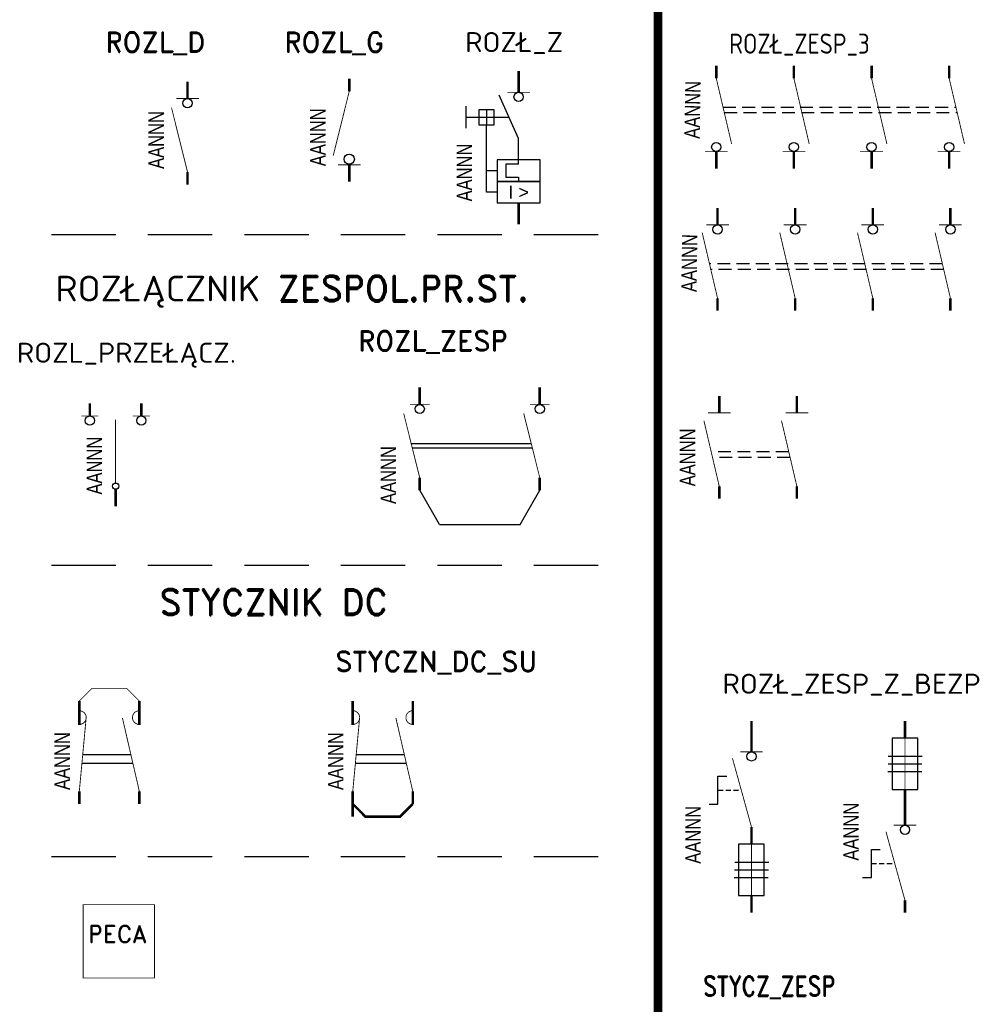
# Model space of a CAD drawing. Header units: millimetres. Extents: x 947 to 1808, y 151 to 525.
# Tile 11 of 27: x 1158 to 1269, y 225 to 340. Entities that reach past the tile are written whole.
import ezdxf
from ezdxf.enums import TextEntityAlignment as Align

# ---------------------------------------------------------------- set-up
doc = ezdxf.new("R2010")
doc.units = ezdxf.units.MM
doc.header["$LTSCALE"] = 15
doc.linetypes.add('DASHED', pattern=[0.75, 0.5, -0.25])
doc.layers.add('E-Przerywana', color=7, linetype='DASHED')
doc.layers.add('KKS_1', color=7, linetype='Continuous', lineweight=5)
doc.styles.add('AC', font='ARIAL.TTF')
doc.styles.add('ROMAND', font='romand.shx')

# ---------------------------------------------------------------- blocks, each defined once
blk = doc.blocks.new('ROZŁ_D')
for points, const_width in [([(0, 0), (0, -1.98)], 0.3), ([(0, -1.98), (-1.32, -1.98)], 0.1), ([(1.32, -1.98), (0, -1.98)], 0.1), ([(0, -10.54), (-1.87, -3.04)], 0.1), ([(0, -10.54), (0, -12)], 0.3)]:
    blk.add_lwpolyline(points, dxfattribs=dict(const_width=const_width))
blk.add_circle((0, -2.52), 0.537)
at = {"layer": 'KKS_1', "color": 7, "width": 0.8, "flags": 1}
for tag, p, height in [('KKS_1_PEŁNY', (-7.1, -10.27), 2.5), ('OPIS', (-0.6, -10.26), 1.5)]:
    blk.add_attdef(tag, p, '', height=height, rotation=90, dxfattribs=at)
at = {"layer": 'KKS_1', "color": 7, "width": 0.8}
blk.add_attdef('KKS_1_KONIEC', (-2.76, -10.18), '', height=1.8, rotation=90, dxfattribs=at)
blk = doc.blocks.new('ROZŁ_G')
for points, const_width in [([(0, -1.46), (0, 0)], 0.3), ([(0, -1.46), (-1.87, -8.96)], 0.1), ([(0, -10.02), (-1.32, -10.02)], 0.1), ([(0, -12), (0, -10.02)], 0.3), ([(1.32, -10.02), (0, -10.02)], 0.1)]:
    blk.add_lwpolyline(points, dxfattribs=dict(const_width=const_width))
blk.add_circle((0, -9.36), 0.596)
at = {"layer": 'KKS_1', "color": 7, "width": 0.8, "flags": 1}
for tag, p, height in [('KKS_1_PEŁNY', (-7.1, -10.27), 2.5), ('OPIS', (-0.6, -10.26), 1.5)]:
    blk.add_attdef(tag, p, '', height=height, rotation=90, dxfattribs=at)
at = {"layer": 'KKS_1', "color": 7, "width": 0.8}
blk.add_attdef('KKS_1_KONIEC', (-2.76, -10.18), '', height=1.8, rotation=90, dxfattribs=at)
blk = doc.blocks.new('ROZL_ZESP')
for p, q in [((2.29, -15.97), (0, -12)), ((11.71, -15.97), (14, -12))]:
    blk.add_line(p, q)
for points, const_width in [([(0, 0), (0, -1.98)], 0.3), ([(14, 0), (14, -1.98)], 0.3), ([(-1.15, -1.98), (0, -1.98)], 0.1), ([(0, -1.98), (1.15, -1.98)], 0.1), ([(12.85, -1.98), (14, -1.98)], 0.1), ([(14, -1.98), (15.15, -1.98)], 0.1), ([(0, -10.54), (-1.87, -3.04)], 0.1), ([(14, -10.54), (12.13, -3.04)], 0.1), ([(0, -10.54), (0, -12)], 0.3), ([(14, -10.54), (14, -12)], 0.3)]:
    blk.add_lwpolyline(points, dxfattribs=dict(const_width=const_width))
for points in [[(-1, -6.54), (13, -6.54)], [(-0.87, -7.04), (13.13, -7.04)], [(2.29, -15.97), (11.71, -15.97)]]:
    blk.add_lwpolyline(points)
for centre in [(0, -2.52), (14, -2.52)]:
    blk.add_circle(centre, 0.537)
at = {"layer": 'KKS_1', "color": 7, "width": 0.8, "flags": 1}
for tag, p, height in [('KKS_1_PEŁNY', (-6.77, -13.59), 2.5), ('OPIS', (-0.27, -13.58), 1.5)]:
    blk.add_attdef(tag, p, '', height=height, rotation=90, dxfattribs=at)
at = {"layer": 'KKS_1', "color": 7, "width": 0.8}
blk.add_attdef('KKS_1_KONIEC', (-2.77, -13.59), '', height=1.8, rotation=90, dxfattribs=at)
blk = doc.blocks.new('STYCZN_DC_SU')
for points, const_width in [([(0, 0), (0, -2.78)], 0.3), ([(7, 0), (7, -2.78)], 0.3), ([(0, -10.54), (0.8, -1.95)], 0.1), ([(7, -10.54), (5.03, -1.98)], 0.1), ([(0, -10.54), (0, -13.47)], 0.3), ([(7, -10.54), (7, -12)], 0.3)]:
    blk.add_lwpolyline(points, dxfattribs=dict(const_width=const_width))
at = {"const_width": 0.1}
for points in [[(0, -2.73, 1), (0, -1.13)], [(7, -2.73, -1), (7, -1.13)]]:
    blk.add_lwpolyline(points, format="xyb", dxfattribs=at)
for points in [[(0.4, -6.25), (6.01, -6.25)], [(0.31, -7.25), (6.24, -7.25)]]:
    blk.add_lwpolyline(points)
blk.add_lwpolyline([(0, -12, 0.3, 0.3, 0), (1.47, -13.47, 0.3, 0.3, 0), (5.53, -13.47, 0.3, 0.3, 0), (7, -12, 0, 0, 0)], format="xyseb")
at = {"layer": 'KKS_1', "color": 7, "width": 0.8, "flags": 1}
for tag, p, height in [('KKS_1_PEŁNY', (-5.24, -10.63), 2.5), ('OPIS', (1.1, -10.71), 1.5)]:
    blk.add_attdef(tag, p, '', height=height, rotation=90, dxfattribs=at)
at = {"layer": 'KKS_1', "color": 7, "width": 0.8}
blk.add_attdef('KKS_1_KONIEC', (-1.1, -10.38), '', height=1.8, rotation=90, dxfattribs=at)
blk = doc.blocks.new('STYCZ. SU')
for points, const_width in [([(0, 12), (1.47, 13.47), (5.53, 13.47), (7, 12)], 0.1), ([(0, 12), (0, 9.22)], 0.3), ([(7, 12), (7, 9.22)], 0.3), ([(0, 1.47), (0.8, 10.05)], 0.1), ([(7, 1.47), (5.03, 10.02)], 0.1), ([(0, 1.47), (0, 0)], 0.3), ([(7, 1.47), (7, 0)], 0.3)]:
    blk.add_lwpolyline(points, dxfattribs=dict(const_width=const_width))
at = {"const_width": 0.1}
for points in [[(0, 9.27, 1), (0, 10.87)], [(7, 9.27, -1), (7, 10.87)]]:
    blk.add_lwpolyline(points, format="xyb", dxfattribs=at)
for points in [[(0.4, 5.76), (6.01, 5.76)], [(0.31, 4.76), (6.24, 4.76)]]:
    blk.add_lwpolyline(points)
at = {"layer": 'KKS_1', "color": 7, "width": 0.8, "flags": 1}
for tag, p, height in [('KKS_1_PEŁNY', (-5.24, 1.37), 2.5), ('OPIS', (1.1, 1.29), 1.5)]:
    blk.add_attdef(tag, p, '', height=height, rotation=90, dxfattribs=at)
at = {"layer": 'KKS_1', "color": 7, "width": 0.8}
blk.add_attdef('KKS_1_KONIEC', (-1.1, 1.63), '', height=1.8, rotation=90, dxfattribs=at)
blk = doc.blocks.new('ROZŁ_Z')
for p, q in [((0, -7.89), (-2.25, -2.83)), ((-6.14, -4.11), (-6.14, -6.67)), ((-3.75, -4.54), (-3.75, -6.3)), ((-6.14, -5.39), (-1.14, -5.39)), ((0, -10.89), (0, -7.89)), ((0, -10.89), (-1.5, -10.89)), ((-1.5, -10.89), (-1.5, -12.39)), ((-1.5, -12.39), (0, -12.39)), ((0, -12.39), (0, -12.89))]:
    blk.add_line(p, q)
at = {"linetype": 'DASHED', "ltscale": 2}
for p, q in [((-3.75, -14.14), (-3.75, -6.3)), ((-2.5, -11.64), (-3.75, -11.64)), ((-2.5, -14.14), (-3.75, -14.14))]:
    blk.add_line(p, q, dxfattribs=at)
for points, const_width in [([(0, -2.5), (0, 0)], 0.3), ([(0, -2.5), (-1.32, -2.5)], 0.1), ([(1.32, -2.5), (0, -2.5)], 0.1), ([(0, -17.89), (0, -15.39)], 0.3)]:
    blk.add_lwpolyline(points, dxfattribs=dict(const_width=const_width))
for points in [[(-4.65, -4.54), (-4.65, -6.3), (-2.85, -6.3), (-2.85, -4.54)], [(-2.5, -10.39), (-2.5, -12.89), (2.5, -12.89), (2.5, -10.39)], [(-2.5, -12.89), (-2.5, -15.39), (2.5, -15.39), (2.5, -12.89)]]:
    blk.add_lwpolyline(points, close=True)
blk.add_circle((0, -3.04), 0.537)
at = {"style": 'AC'}
blk.add_text('I >', height=1.5, dxfattribs=at).set_placement((0, -14.14), align=Align.MIDDLE)
at = {"layer": 'KKS_1', "color": 7, "width": 0.8, "flags": 1}
for tag, p, height in [('KKS_1_PEŁNY', (-9.42, -16.01), 2.5), ('OPIS', (-2.92, -16), 1.5)]:
    blk.add_attdef(tag, p, '', height=height, rotation=90, dxfattribs=at)
at = {"layer": 'KKS_1', "color": 7, "width": 0.8}
blk.add_attdef('KKS_1_KONIEC', (-5.42, -15.22), '', height=1.8, rotation=90, dxfattribs=at)
blk = doc.blocks.new('ROZŁ. 3_POŁOŻ.')
for points, const_width in [([(-3, 10.54), (-3, 12)], 0.3), ([(3, 10.54), (3, 12)], 0.3), ([(-2, 10.54), (-4, 10.54)], 0.1), ([(2, 10.54), (4, 10.54)], 0.1), ([(0, 2.71), (0, 10.09)], 0.1), ([(0, 0), (0, 1.98)], 0.3)]:
    blk.add_lwpolyline(points, dxfattribs=dict(const_width=const_width))
for centre, radius in [((-3, 10), 0.537), ((3, 10), 0.537), ((0, 2.35), 0.364)]:
    blk.add_circle(centre, radius)
at = {"layer": 'KKS_1', "color": 7, "width": 0.8, "flags": 1}
for tag, p, height in [('KKS_1_PEŁNY', (-5.19, 2.04), 2.5), ('OPIS', (1.31, 2.05), 1.5)]:
    blk.add_attdef(tag, p, '', height=height, rotation=90, dxfattribs=at)
at = {"layer": 'KKS_1', "color": 7, "width": 0.8}
blk.add_attdef('KKS_1_KONIEC', (-1.19, 2.04), '', height=1.8, rotation=90, dxfattribs=at)
blk = doc.blocks.new('ZESP_ROZŁ_BEZP')
for p, q in [((-3.91, -9.67), (-3.91, -6.42)), ((-3.91, -6.42), (-2.88, -6.42)), ((-4.94, -9.67), (-3.91, -9.67)), ((-1.96, -16.46), (2.01, -16.46)), ((-2.01, -18.24), (1.96, -18.24)), ((-1.98, -17.35), (1.99, -17.35))]:
    blk.add_line(p, q)
for points, const_width in [([(0, 0), (0, -3.58)], 0.3), ([(0, -12.35), (-2.22, -4.34)], 0.1), ([(0, -3.58), (-1.32, -3.58)], 0.1), ([(1.32, -3.58), (0, -3.58)], 0.1), ([(0, -12.35), (0, -13.79)], 0.3), ([(0, -12.35), (0, -14.35)], 0.3), ([(0, -14.35), (0, -20.35)], 0.1), ([(0, -20.35), (0, -22.35)], 0.3)]:
    blk.add_lwpolyline(points, dxfattribs=dict(const_width=const_width))
blk.add_lwpolyline([(-1.5, -14.35), (-1.5, -20.35), (1.49, -20.35), (1.49, -14.35)], close=True)
blk.add_circle((0, -4.12), 0.537)
at = {"layer": 'E-Przerywana', "ltscale": 0.08}
blk.add_line((-3.91, -8.04), (-1.19, -8.04), dxfattribs=at)
at = {"layer": 'KKS_1', "color": 7, "width": 0.8, "flags": 1}
for tag, p, height in [('KKS_1_PEŁNY', (-9.26, -16.63), 2.5), ('OPIS', (-3.42, -16.61), 1.5)]:
    blk.add_attdef(tag, p, '', height=height, rotation=90, dxfattribs=at)
at = {"layer": 'KKS_1', "color": 7, "width": 0.8}
blk.add_attdef('KKS_1_KONIEC', (-5.92, -16.63), '', height=1.8, rotation=90, dxfattribs=at)
blk = doc.blocks.new('PECA')
at = {"const_width": 0.1}
for points in [[(0, 0), (-4.16, 0), (-4.16, -8.55), (0, -8.55)], [(0, 0), (4.16, 0), (4.16, -8.55), (0, -8.55)]]:
    blk.add_lwpolyline(points, dxfattribs=at)
at = {"style": 'ROMAND'}
blk.add_text('PECA', height=2, dxfattribs=at).set_placement((-3.57, -4.43))
blk = doc.blocks.new('ZESP_ROZŁ_BEZP_1')
for p, q in [((-1.96, -4.11), (2.01, -4.11)), ((-1.98, -5), (1.98, -5)), ((-2.01, -5.89), (1.96, -5.89)), ((-3.91, -18.23), (-3.91, -14.98)), ((-3.91, -14.98), (-2.88, -14.98)), ((-4.94, -18.23), (-3.91, -18.23))]:
    blk.add_line(p, q)
for points, const_width in [([(0, 0), (0, -2)], 0.3), ([(0, -2), (0, -8)], 0.1), ([(0, -8), (0, -10)], 0.3), ([(0, -8.56), (0, -12.14)], 0.3), ([(0, -12.14), (-1.32, -12.14)], 0.1), ([(1.32, -12.14), (0, -12.14)], 0.1), ([(0, -20.91), (-2.22, -12.9)], 0.1), ([(0, -20.91), (0, -22.35)], 0.3)]:
    blk.add_lwpolyline(points, dxfattribs=dict(const_width=const_width))
blk.add_lwpolyline([(-1.5, -2), (-1.5, -8), (1.49, -8), (1.49, -2)], close=True)
blk.add_circle((0, -12.68), 0.537)
at = {"layer": 'E-Przerywana', "ltscale": 0.08}
blk.add_line((-3.91, -16.6), (-1.19, -16.6), dxfattribs=at)
at = {"layer": 'KKS_1', "color": 7, "width": 0.8, "flags": 1}
for tag, p, height in [('KKS_1_PEŁNY', (-8.74, -16.27), 2.5), ('OPIS', (-3.42, -12.72), 1.5)]:
    blk.add_attdef(tag, p, '', height=height, rotation=90, dxfattribs=at)
at = {"layer": 'KKS_1', "color": 7, "width": 0.8}
blk.add_attdef('KKS_1_KONIEC', (-5.4, -16.27), '', height=1.8, rotation=90, dxfattribs=at)
blk = doc.blocks.new('ROZL_ZESP_3')
at = {"linetype": 'DASHED', "ltscale": 0.2}
for p, q in [((0.78, -4.82), (27.94, -4.82)), ((0.93, -5.46), (28.09, -5.46))]:
    blk.add_line(p, q, dxfattribs=at)
for points, const_width in [([(0, -1.46), (0, 0)], 0.3), ([(9.05, -1.46), (9.05, 0)], 0.3), ([(18.11, -1.46), (18.11, 0)], 0.3), ([(27.16, -1.46), (27.16, 0)], 0.3), ([(0, -1.46), (1.79, -9.11)], 0.1), ([(9.05, -1.46), (10.84, -9.11)], 0.1), ([(18.11, -1.46), (19.9, -9.11)], 0.1), ([(27.16, -1.46), (28.95, -9.11)], 0.1), ([(-1.32, -10.02), (0, -10.02)], 0.1), ([(0, -12), (0, -10.02)], 0.3), ([(0, -10.02), (1.32, -10.02)], 0.1), ([(7.73, -10.02), (9.05, -10.02)], 0.1), ([(9.05, -12), (9.05, -10.02)], 0.3), ([(9.05, -10.02), (10.38, -10.02)], 0.1), ([(16.78, -10.02), (18.11, -10.02)], 0.1), ([(18.11, -12), (18.11, -10.02)], 0.3), ([(18.11, -10.02), (19.43, -10.02)], 0.1), ([(25.84, -10.02), (27.16, -10.02)], 0.1), ([(27.16, -12), (27.16, -10.02)], 0.3), ([(27.16, -10.02), (28.48, -10.02)], 0.1)]:
    blk.add_lwpolyline(points, dxfattribs=dict(const_width=const_width))
for centre in [(0, -9.48), (9.05, -9.48), (18.11, -9.48), (27.16, -9.48)]:
    blk.add_circle(centre, 0.537)
at = {"layer": 'KKS_1', "color": 7, "width": 0.8, "flags": 1}
for tag, p, height in [('KKS_1_PEŁNY', (-5.3, -9.77), 2.5), ('OPIS', (0.78, -9.31), 1.5)]:
    blk.add_attdef(tag, p, '', height=height, rotation=89.1448, dxfattribs=at)
at = {"layer": 'KKS_1', "color": 7, "width": 0.8}
blk.add_attdef('KKS_1_KONIEC', (-1.37, -9.82), '', height=1.8, rotation=89.1448, dxfattribs=at)
blk = doc.blocks.new('ROZL_ZESP_3a')
at = {"linetype": 'DASHED', "ltscale": 0.2}
for p, q in [((26.23, -6.54), (-0.93, -6.54)), ((26.38, -7.18), (-0.78, -7.18))]:
    blk.add_line(p, q, dxfattribs=at)
for points, const_width in [([(0, 0), (0, -1.98)], 0.3), ([(9.05, 0), (9.05, -1.98)], 0.3), ([(18.11, 0), (18.11, -1.98)], 0.3), ([(27.16, 0), (27.16, -1.98)], 0.3), ([(0, -1.98), (-1.32, -1.98)], 0.1), ([(1.32, -1.98), (0, -1.98)], 0.1), ([(9.05, -1.98), (7.73, -1.98)], 0.1), ([(10.38, -1.98), (9.05, -1.98)], 0.1), ([(18.11, -1.98), (16.78, -1.98)], 0.1), ([(19.43, -1.98), (18.11, -1.98)], 0.1), ([(27.16, -1.98), (25.84, -1.98)], 0.1), ([(28.48, -1.98), (27.16, -1.98)], 0.1), ([(0, -10.54), (-1.79, -2.89)], 0.1), ([(9.05, -10.54), (7.26, -2.89)], 0.1), ([(18.11, -10.54), (16.32, -2.89)], 0.1), ([(27.16, -10.54), (25.37, -2.89)], 0.1), ([(0, -10.54), (0, -12)], 0.3), ([(9.05, -10.54), (9.05, -12)], 0.3), ([(18.11, -10.54), (18.11, -12)], 0.3), ([(27.16, -10.54), (27.16, -12)], 0.3)]:
    blk.add_lwpolyline(points, dxfattribs=dict(const_width=const_width))
for centre in [(0, -2.52), (9.05, -2.52), (18.11, -2.52), (27.16, -2.52)]:
    blk.add_circle(centre, 0.537)
at = {"layer": 'KKS_1', "color": 7, "width": 0.8, "flags": 1}
for tag, p, height in [('KKS_1_PEŁNY', (-6.38, -9.77), 2.5), ('OPIS', (-0.29, -9.31), 1.5)]:
    blk.add_attdef(tag, p, '', height=height, rotation=89.1448, dxfattribs=at)
at = {"layer": 'KKS_1', "color": 7, "width": 0.8}
blk.add_attdef('KKS_1_KONIEC', (-2.44, -9.82), '', height=1.8, rotation=89.1448, dxfattribs=at)
blk = doc.blocks.new('ODŁ_ZESP')
at = {"linetype": 'DASHED', "ltscale": 0.2}
for p, q in [((8.11, -6.54), (-0.94, -6.54)), ((8.26, -7.18), (-0.79, -7.18))]:
    blk.add_line(p, q, dxfattribs=at)
for points, const_width in [([(0, 0), (0, -1.98)], 0.3), ([(9.05, 0), (9.05, -1.98)], 0.3), ([(0, -1.98), (-1.32, -1.98)], 0.1), ([(1.32, -1.98), (0, -1.98)], 0.1), ([(9.05, -1.98), (7.73, -1.98)], 0.1), ([(10.38, -1.98), (9.05, -1.98)], 0.1), ([(0, -10.54), (-1.79, -2.89)], 0.1), ([(9.05, -10.54), (7.26, -2.89)], 0.1), ([(0, -10.54), (0, -12)], 0.3), ([(9.05, -10.54), (9.05, -12)], 0.3)]:
    blk.add_lwpolyline(points, dxfattribs=dict(const_width=const_width))
at = {"layer": 'KKS_1', "color": 7, "width": 0.8, "flags": 1}
for tag, p, height in [('KKS_1_PEŁNY', (-6.64, -11.11), 2.5), ('OPIS', (-0.57, -10.56), 1.5)]:
    blk.add_attdef(tag, p, '', height=height, rotation=90, dxfattribs=at)
at = {"layer": 'KKS_1', "color": 7, "width": 0.8}
blk.add_attdef('KKS_1_KONIEC', (-2.8, -10.54), '', height=1.8, rotation=90, dxfattribs=at)

msp = doc.modelspace()

# ---------------------------------------------------------------- linework, layer by layer
at = {"linetype": 'DASHED'}
for p, q in [((1162.12, 314.45), (1227.05, 314.45)), ((1162.12, 275.9), (1227.05, 275.9)), ((1162.12, 241.96), (1227.05, 241.96))]:
    msp.add_line(p, q, dxfattribs=at)
at = {"const_width": 1}
msp.add_lwpolyline([(1232.86, 436.91), (1232.86, 191)], dxfattribs=at)

# ---------------------------------------------------------------- block references
ref = msp.add_blockref('ROZL_ZESP_3', (1239.64, 334.14))
ref.add_attrib('KKS_1_KONIEC', 'AANNN', (1237.72, 325.61), dxfattribs={"layer": 'KKS_1', "color": 7, "height": 1.8, "rotation": 89.1448, "width": 0.8})
for name, p in [('ROZŁ_Z', (1216.59, 333.54)), ('ROZŁ_D', (1177.98, 332.29)), ('ROZŁ_G', (1196.84, 332.61)), ('ROZL_ZESP_3a', (1239.79, 317.57)), ('ROZL_ZESP', (1205.06, 296.64)), ('ODŁ_ZESP', (1239.99, 295.65)), ('STYCZ. SU', (1165.36, 248.08)), ('STYCZN_DC_SU', (1197.25, 260.08)), ('ZESP_ROZŁ_BEZP', (1243.75, 257.74)), ('ZESP_ROZŁ_BEZP_1', (1261.65, 257.75))]:
    msp.add_blockref(name, p).add_auto_attribs({'KKS_1_KONIEC': 'AANNN'})
ref = msp.add_blockref('ROZŁ. 3_POŁOŻ.', (1169.59, 282.77))
ref.add_attrib('KKS_1_KONIEC', 'AANNN', (1168.01, 284.15), dxfattribs={"layer": 'KKS_1', "color": 7, "height": 1.8, "rotation": 90, "width": 0.8})
msp.add_blockref('PECA', (1169.96, 236.34))

# ---------------------------------------------------------------- texts
at = {"style": 'ROMAND'}
for s, height, p in [('ROZL_D', 2.34, (1168.4, 335.72)), ('ROZL_G', 2.34, (1189.26, 335.72)), ('ROZŁ_Z', 2.34, (1210.36, 335.72)), ('ROZŁĄCZNIK ZESPOL.PR.ST.', 3, (1162.58, 306.66)), ('ROZL_ZESP', 2.34, (1197.87, 300.89)), ('ROZL_PRZEŁĄCZ.', 2.34, (1158.08, 299.51)), ('STYCZNIK DC', 3, (1174.71, 270.1)), ('STYCZN_DC_SU', 2.34, (1195.21, 263.52)), ('ROZŁ_ZESP_Z_BEZP', 2.34, (1240.37, 260.92))]:
    msp.add_text(s, height=height, dxfattribs=at).set_placement(p)
at = {"style": 'ROMAND', "width": 0.8}
for s, p in [('ROZŁ_ZESP_3', (1241.15, 335.54)), ('STYCZ_ZESP', (1238.1, 225.66))]:
    msp.add_text(s, height=2.34, dxfattribs=at).set_placement(p)

doc.saveas('drawing.dxf')
